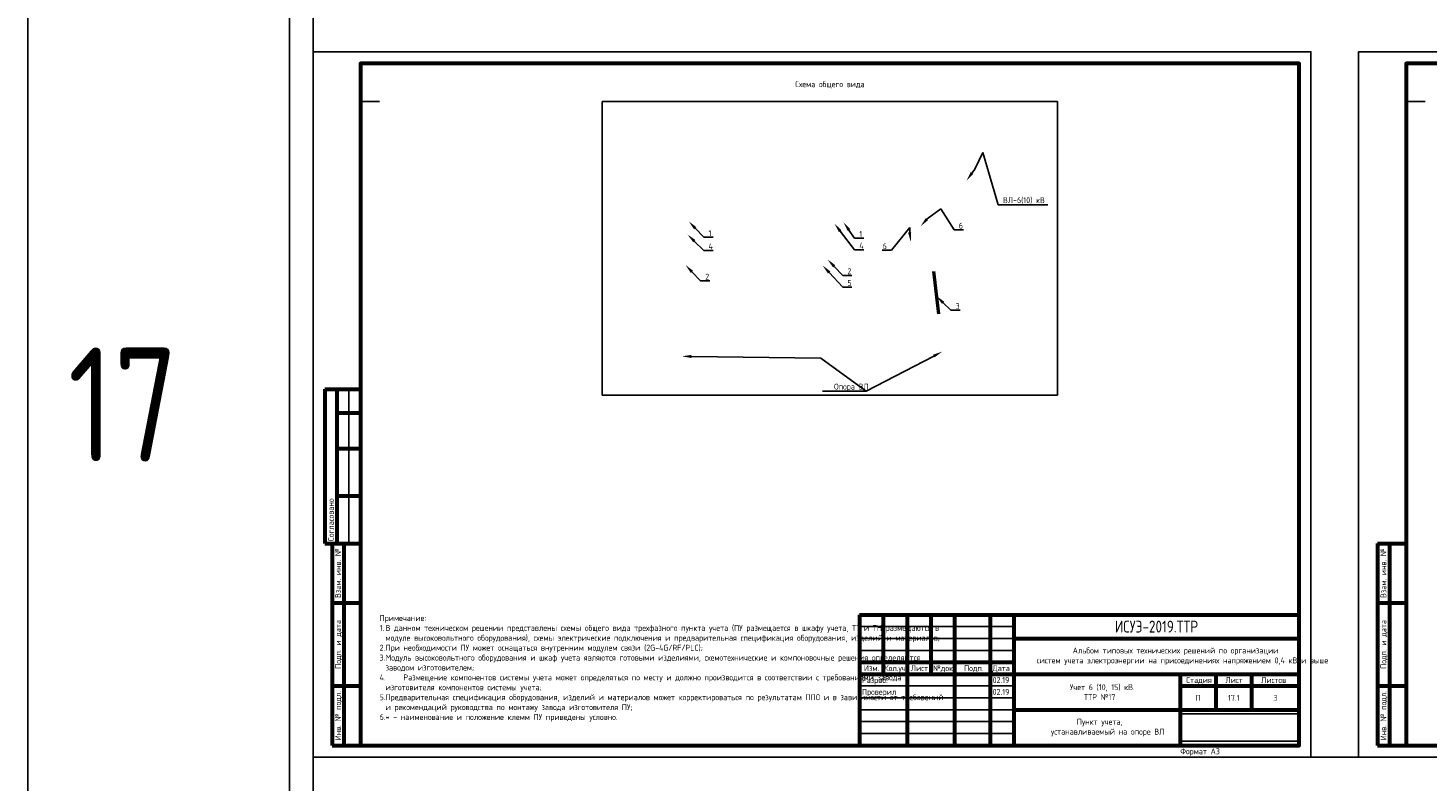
# Model space of a CAD drawing. Header units: millimetres. Extents: x -110 to 4101, y -10868 to 110.
# Tile 33 of 90: x -110 to 479, y -5389 to -5072. Entities that reach past the tile are written whole.
import ezdxf
from ezdxf import colors
from ezdxf.entities.mleader import LeaderData, LeaderLine
from ezdxf.enums import TextEntityAlignment as Align
from ezdxf.math import Vec2, Vec3

# ---------------------------------------------------------------- set-up
doc = ezdxf.new("R2010")
doc.units = ezdxf.units.MM
doc.layers.add('01.Вспомогательный_слой', color=1, linetype='Continuous', plot=False)
doc.layers.add('Формат', color=7, linetype='Continuous', lineweight=25)
doc.layers.add('Формат @ 1', color=7, linetype='Continuous', lineweight=25)
doc.styles.add('Формат', font='isocpeur.ttf')
doc.styles.add('ЭП', font='GOST.TTF')
picture_1 = doc.add_image_def('image3.png', size_in_pixel=(587, 136))
picture_2 = doc.add_image_def('image11.jpg', size_in_pixel=(1509, 973))

# ---------------------------------------------------------------- blocks, each defined once
blk = doc.blocks.new('*U75')
at = {"layer": 'Формат', "color": 7, "linetype": 'Continuous', "lineweight": 60}
for p, q in [((-205, 150), (-190, 150)), ((-205, 150), (-205, 85)), ((-200, 150), (-200, 85)), ((-200, 140), (-190, 140)), ((-200, 125), (-190, 125)), ((-200, 105), (-190, 105)), ((-205, 85), (-197, 85)), ((-202, 85), (-190, 85)), ((-202, 85), (-202, 0)), ((-197, 85), (-197, 0)), ((-202, 60), (-190, 60)), ((20, 55), (205, 55)), ((20, 55), (20, 0)), ((30, 55), (30, 30)), ((40, 55), (40, 0)), ((50, 55), (50, 30)), ((60, 55), (60, 0)), ((75, 55), (75, 0)), ((85, 55), (85, 0)), ((85, 45), (205, 45)), ((20, 35), (85, 35)), ((20, 30), (205, 30)), ((155, 30), (155, 0)), ((170, 30), (170, 15)), ((185, 30), (185, 15)), ((-202, 25), (-190, 25)), ((155, 25), (205, 25)), ((85, 15), (205, 15)), ((-202, 0), (-190, 0))]:
    blk.add_line(p, q, dxfattribs=at)
at = {"layer": 'Формат', "color": 7, "linetype": 'Continuous', "lineweight": 25}
for p, q in [((-195, 150), (-195, 85)), ((20, 50), (85, 50)), ((20, 45), (85, 45)), ((20, 40), (85, 40)), ((20, 25), (85, 25)), ((20, 20), (85, 20)), ((20, 15), (85, 15)), ((20, 10), (85, 10)), ((20, 5), (85, 5))]:
    blk.add_line(p, q, dxfattribs=at)
blk.add_lwpolyline([(-210, -5), (210, -5), (210, 292), (-210, 292)], close=True, dxfattribs=at)
at = {"layer": 'Формат', "color": 7, "linetype": 'Continuous', "lineweight": 60}
blk.add_lwpolyline([(-190, 0), (205, 0), (205, 287), (-190, 287)], close=True, dxfattribs=at)
at = {"layer": 'Формат', "color": 7, "linetype": 'Continuous', "lineweight": 25, "style": 'ЭП'}
blk.add_text('Согласовано', height=2.5, rotation=90, dxfattribs=at).set_placement((-202.5, 86), align=Align.MIDDLE_LEFT)
for s, p in [('Взам. инв. №', (-199.5, 72.5)), ('Подп. и дата', (-199.5, 42.5)), ('Инв. № подл.', (-199.5, 12.5))]:
    blk.add_text(s, height=2.5, rotation=90, dxfattribs=at).set_placement(p, align=Align.MIDDLE_CENTER)
for s, p in [('Изм.', (21.81, 31.25)), ('Кол.уч.', (30.38, 31.25)), ('Лист', (41.54, 31.25)), ('№док.', (50.89, 31.24)), ('Подп.', (63.99, 31.25)), ('Дата', (75.95, 31.25)), ('Стадия', (157.47, 26.25)), ('Лист', (173.99, 26.25)), ('Листов', (188.99, 26.25))]:
    blk.add_text(s, height=2.5, dxfattribs=at).set_placement(p)
at = {"layer": 'Формат', "color": 7, "linetype": 'Continuous', "lineweight": 25, "style": 'ЭП', "flags": 8}
for tag, p in [('СОГЛ_ФИО_1', (-197.5, 106)), ('СОГЛ_ФИО_2', (-192.5, 106)), ('СОГЛ_ДОЛЖ_1', (-197.5, 86)), ('СОГЛ_ДОЛЖ_2', (-192.5, 86))]:
    blk.add_attdef(tag, text='', height=2.5, rotation=90, dxfattribs=at).set_placement(p, align=Align.MIDDLE_LEFT)
for tag, height, p in [('ОБОЗНАЧЕНИЕ', 5, (145, 50)), ('ОБЪЕКТ', 2.5, (145, 37.5)), ('НАИМЕНОВАНИЕ', 2.5, (120, 22.5)), ('Стадия', 2.5, (162.5, 20)), ('Лист', 2.5, (177.5, 20)), ('Листов', 2.5, (195, 20)), ('НАИМ_ИЗОБРАЖЕНИЙ', 2.5, (120, 7.5))]:
    blk.add_attdef(tag, text='', height=height, dxfattribs=at).set_placement(p, align=Align.MIDDLE_CENTER)
for tag, p in [('изм.№', (21, 37.5)), ('изм.уч.', (31, 37.5)), ('изм.лист', (41, 37.5)), ('изм.№_док.', (50.5, 37.5)), ('изм_дата', (76, 37.5)), ('Должн_1', (21, 27.5)), ('ДОЛЖН_2', (21, 22.5)), ('ФИО_1', (41, 27.5)), ('ФИО_2', (41, 22.5)), ('дата_1', (76, 27.5)), ('дата_2', (76, 22.5)), ('Должн_3', (21, 17.5)), ('ФИО_3', (41, 17.5)), ('дата_3', (76, 17.5)), ('ДОЛЖН_4', (21, 12.5)), ('ФИО_4', (41, 12.5)), ('дата_4', (76, 12.5)), ('ДОЛЖН_5', (21, 7.5)), ('ФИО_5', (41, 7.5)), ('дата_5', (76, 7.5)), ('ДОЛЖН_6', (21, 2.5)), ('ФИО_6', (41, 2.5)), ('дата_6', (76, 2.5)), ('ФОРМ.ЛИСТА', (155, -2.5))]:
    blk.add_attdef(tag, text='', height=2.5, dxfattribs=at).set_placement(p, align=Align.MIDDLE_LEFT)
blk.add_attdef('N_ИНВ', text='', height=2.5, rotation=90, dxfattribs=at).set_placement((-193.5, 12.5), align=Align.MIDDLE_CENTER)
at = {"ltscale": 0.2}
image = blk.add_image(picture_1, insert=(155, 1.71), size_in_units=(50, 11.58), dxfattribs=at)
image.dxf.flags = 7
blk = doc.blocks.new('*U76')
at = {"layer": 'Формат', "color": 7, "linetype": 'Continuous', "lineweight": 60}
for p, q in [((-202, 85), (-190, 85)), ((-202, 85), (-202, 0)), ((-197, 85), (-197, 0)), ((-202, 60), (-190, 60)), ((-202, 25), (-190, 25)), ((20, 15), (205, 15)), ((20, 15), (20, 0)), ((30, 15), (30, 0)), ((40, 15), (40, 0)), ((50, 15), (50, 0)), ((60, 15), (60, 0)), ((75, 15), (75, 0)), ((85, 15), (85, 0)), ((195, 15), (195, 0)), ((195, 8), (205, 8)), ((-202, 0), (-190, 0)), ((20, 5), (85, 5))]:
    blk.add_line(p, q, dxfattribs=at)
at = {"layer": 'Формат', "color": 7, "linetype": 'Continuous', "lineweight": 25}
blk.add_line((20, 10), (85, 10), dxfattribs=at)
blk.add_lwpolyline([(-210, -5), (210, -5), (210, 292), (-210, 292)], close=True, dxfattribs=at)
at = {"layer": 'Формат', "color": 7, "linetype": 'Continuous', "lineweight": 60}
blk.add_lwpolyline([(-190, 0), (205, 0), (205, 287), (-190, 287)], close=True, dxfattribs=at)
at = {"layer": 'Формат', "color": 7, "linetype": 'Continuous', "lineweight": 25, "style": 'ЭП'}
for s, p in [('Взам. инв. №', (-199.5, 72.5)), ('Подп. и дата', (-199.5, 42.5)), ('Инв. № подл.', (-199.5, 12.5))]:
    blk.add_text(s, height=2.5, rotation=90, dxfattribs=at).set_placement(p, align=Align.MIDDLE_CENTER)
at = {"layer": 'Формат', "color": 7, "linetype": 'Continuous', "lineweight": 25, "style": 'Формат'}
for s, p in [('Лист', (196.38, 10.25)), ('Изм.', (21.81, 1.25)), ('Лист', (41.54, 1.25)), ('№док.', (50.89, 1.25)), ('Подп.', (63.99, 1.25)), ('Дата', (75.95, 1.25))]:
    blk.add_text(s, height=2.5, dxfattribs=at).set_placement(p)
at = {"layer": 'Формат', "color": 7, "linetype": 'Continuous', "lineweight": 25, "style": 'Формат', "width": 0.9}
blk.add_text('Кол.уч.', height=2.5, dxfattribs=at).set_placement((30.38, 1.25))
at = {"layer": 'Формат', "color": 7, "linetype": 'Continuous', "lineweight": 25, "style": 'ЭП', "flags": 8}
blk.add_attdef('N_ИНВ', text='', height=2.5, rotation=90, dxfattribs=at).set_placement((-193.5, 12.5), align=Align.MIDDLE_CENTER)
for tag, p in [('изм.№', (21, 7.5)), ('изм.уч.', (31, 7.5)), ('изм.лист', (41, 7.5)), ('изм.№_док.', (50.5, 7.5)), ('изм_дата', (76, 7.5)), ('ФОРМ.ЛИСТА', (155, -2.5))]:
    blk.add_attdef(tag, text='', height=2.5, dxfattribs=at).set_placement(p, align=Align.MIDDLE_LEFT)
for tag, height, p in [('ОБОЗНАЧЕНИЕ', 5, (140, 7.5)), ('Лист', 2.5, (200, 4))]:
    blk.add_attdef(tag, text='', height=height, dxfattribs=at).set_placement(p, align=Align.MIDDLE_CENTER)

msp = doc.modelspace()

# ---------------------------------------------------------------- linework, layer by layer
at = {"ltscale": 0.2}
msp.add_lwpolyline([(-110, -10868), (2120, -10868), (2120, 110), (-110, 110)], close=True, dxfattribs=at)
at = {"color": 250, "lineweight": 50, "ltscale": 0.2}
msp.add_lwpolyline([(271.13, -5174.364), (273.158, -5192.262)], dxfattribs=at)
at = {"layer": '01.Вспомогательный_слой', "ltscale": 0.2}
msp.add_lwpolyline([(0, 0), (2040, 0), (2040, -10788), (0, -10788)], close=True, dxfattribs=at)
at = {"layer": '01.Вспомогательный_слой'}
for points in [[(10, -5062), (10, -5082)], [(30, -5087), (30, -5103), (38, -5103)], [(470, -5087), (470, -5103), (478, -5103)], [(10, -5379), (10, -5399)], [(430, -5379), (450, -5379)]]:
    msp.add_lwpolyline(points, dxfattribs=at)

# ---------------------------------------------------------------- block references
at = {"layer": 'Формат @ 1', "ltscale": 0.7}
ref = msp.add_blockref('*U75', (220, -5374), dxfattribs=at)
ref.add_attrib('ОБОЗНАЧЕНИЕ', 'ИСУЭ-2019.ТТР', dxfattribs={"layer": 'Формат', "color": 7, "linetype": 'Continuous', "lineweight": 25, "height": 5, "style": 'ЭП', "flags": 8}).set_placement((365, -5324), align=Align.MIDDLE_CENTER)
ref.add_attrib('Стадия', 'П', dxfattribs={"layer": 'Формат', "color": 7, "linetype": 'Continuous', "lineweight": 25, "height": 2.5, "style": 'ЭП', "flags": 8}).set_placement((382.5, -5354), align=Align.MIDDLE_CENTER)
ref.add_attrib('Лист', '17.1', dxfattribs={"layer": 'Формат', "color": 7, "linetype": 'Continuous', "lineweight": 25, "height": 2.5, "style": 'ЭП', "flags": 8}).set_placement((397.5, -5354), align=Align.MIDDLE_CENTER)
ref.add_attrib('Листов', '3', dxfattribs={"layer": 'Формат', "color": 7, "linetype": 'Continuous', "lineweight": 25, "height": 2.5, "style": 'ЭП', "flags": 8}).set_placement((415, -5354), align=Align.MIDDLE_CENTER)
ref.add_attrib('ОБЪЕКТ_001', 'Альбом типовых технических решений по организации', (329.689, -5335.31), dxfattribs={"layer": 'Формат', "color": 7, "linetype": 'Continuous', "lineweight": 25, "height": 2.5, "style": 'ЭП', "flags": 8})
ref.add_attrib('НАИМЕНОВАНИЕ_001', 'Учет 6 (10, 15) кВ.', (328.482, -5350.756), dxfattribs={"layer": 'Формат', "color": 7, "linetype": 'Continuous', "lineweight": 25, "height": 2.5, "style": 'ЭП', "flags": 8})
ref.add_attrib('НАИМ_ИЗОБРАЖЕНИЙ_001', 'Пункт учета,', (331.425, -5365.31), dxfattribs={"layer": 'Формат', "color": 7, "linetype": 'Continuous', "lineweight": 25, "height": 2.5, "style": 'ЭП', "flags": 8})
ref.add_attrib('Должн_1', 'Разраб.', dxfattribs={"layer": 'Формат', "color": 7, "linetype": 'Continuous', "lineweight": 25, "height": 2.5, "style": 'ЭП', "flags": 8}).set_placement((241, -5346.5), align=Align.MIDDLE_LEFT)
ref.add_attrib('ДОЛЖН_2', 'Проверил', dxfattribs={"layer": 'Формат', "color": 7, "linetype": 'Continuous', "lineweight": 25, "height": 2.5, "style": 'ЭП', "flags": 8}).set_placement((241, -5351.5), align=Align.MIDDLE_LEFT)
ref.add_attrib('дата_1', '02.19', dxfattribs={"layer": 'Формат', "color": 7, "linetype": 'Continuous', "lineweight": 25, "height": 2.5, "style": 'ЭП', "flags": 8}).set_placement((296, -5346.5), align=Align.MIDDLE_LEFT)
ref.add_attrib('дата_2', '02.19', dxfattribs={"layer": 'Формат', "color": 7, "linetype": 'Continuous', "lineweight": 25, "height": 2.5, "style": 'ЭП', "flags": 8}).set_placement((296, -5351.5), align=Align.MIDDLE_LEFT)
ref.add_attrib('ФОРМ.ЛИСТА', 'Формат А3', dxfattribs={"layer": 'Формат', "color": 7, "linetype": 'Continuous', "lineweight": 25, "height": 2.5, "style": 'ЭП', "flags": 8}).set_placement((375, -5376.5), align=Align.MIDDLE_LEFT)
ref.add_attrib('ОБЪЕКТ_002', 'систем учета электроэнергии на присоединениях напряжением 0,4 кВ и выше', (314.554, -5339.477), dxfattribs={"layer": 'Формат', "color": 7, "linetype": 'Continuous', "lineweight": 25, "height": 2.5, "style": 'ЭП'})
ref.add_attrib('НАИМЕНОВАНИЕ_002', 'ТТР №17', (334.463, -5354.923), dxfattribs={"layer": 'Формат', "color": 7, "linetype": 'Continuous', "lineweight": 25, "height": 2.5, "style": 'ЭП'})
ref.add_attrib('НАИМ_ИЗОБРАЖЕНИЙ_002', 'устанавливаемый на опоре ВЛ', (320.536, -5369.477), dxfattribs={"layer": 'Формат', "color": 7, "linetype": 'Continuous', "lineweight": 25, "height": 2.5, "style": 'ЭП'})
msp.add_blockref('*U76', (660, -5374), dxfattribs=at).add_auto_attribs({'ОБОЗНАЧЕНИЕ': 'ИСУЭ-2019.ТТР', 'Лист': '17.2', 'ФОРМ.ЛИСТА': 'Формат А3'})

# ---------------------------------------------------------------- texts
at = {"char_height": 2.5, "style": 'ЭП'}
for s, insert, width, attachment_point in [('Схема общего вида', (227.5, -5096), 121.49667, 5), ('Примечание:\\P\\pi-2.5,l2.5,t2.5;1.^IВ данном техническом решении представлены схемы общего вида трехфазного пункта учета (ПУ размещается в шкафу учета, ТТ и ТН размещаются в модуле высоковольтного оборудования), схемы электрические подключения и предварительная спецификация оборудования, изделий и материалов;\\P2.^IПри необходимости ПУ может оснащаться внутренним модулем связи ({\\C0;2G-4G/RF/PLC});\\P3.^IМодуль высоковольтного оборудования и шкаф учета являются готовыми изделиями, схемотехнические и компоновочные решения определяются заводом изготовителем;\\P4.^IРазмещение компонентов системы учета может определяться по месту и должно производится в соответствии с требованиями завода изготовителя компонентов системы учета;\\P5.^IПредварительная спецификация оборудования, изделий и материалов может корректироваться по результатам ППО и в зависимости от требований и рекомендаций руководства по монтажу завода изготовителя ПУ;\\P6.^I* - наименование и положение клемм ПУ приведены условно.', (38, -5364), 198, 7)]:
    msp.add_mtext(s, dxfattribs=dict(at, insert=insert, width=width, attachment_point=attachment_point))
at = {"color": 3, "insert": (-70, -5230.5), "char_height": 48, "width": 8, "attachment_point": 5, "style": 'ЭП'}
msp.add_mtext('17', dxfattribs=at)

# ---------------------------------------------------------------- pictures from other files: only their frames are drawn
at = {"ltscale": 0.2}
image = msp.add_image(picture_2, insert=(131.679, -5226.571), size_in_units=(191.643, 123.571), dxfattribs=at)
image.dxf.flags = 7

# ---------------------------------------------------------------- leaders
at = {"color": 250}
ml = msp.add_multileader_mtext('Standard', dxfattribs=at)
ml.set_content('ВЛ-6(10) кВ', color=250, style='ЭП')
ml.set_leader_properties()
ml.build(insert=Vec2(0, 0))
ml.multileader.update_dxf_attribs({"text_left_attachment_type": 5, "text_right_attachment_type": 5, "dogleg_length": 0})
ctx = ml.context
ctx.base_point, ctx.char_height, ctx.plane_origin = Vec3(298.349, -5146.408), 2.5, Vec3(285.175, -5130.897)
ctx.left_attachment, ctx.right_attachment = 5, 5
notes = []
notes.append((ctx, [(0, (1, 1, 0), (298.349, -5146.408), (1, 0), 0, [(2, [(285.026, -5136.24), (288.536, -5131.447), (291.937, -5124.415)], 0, [])])]))
ctx.mtext.insert, ctx.mtext.flow_direction = Vec3(300.349, -5143.23), 5
ml = msp.add_multileader_mtext('Standard', dxfattribs=at)
ml.set_content('6', color=250, style='ЭП')
ml.set_leader_properties()
ml.build(insert=Vec2(0, 0))
ml.multileader.update_dxf_attribs({"text_left_attachment_type": 5, "text_right_attachment_type": 5, "dogleg_length": 0})
ctx = ml.context
ctx.base_point, ctx.char_height, ctx.plane_origin = Vec3(279.766, -5156.934), 2.5, Vec3(272.208, -5141.422)
ctx.left_attachment, ctx.right_attachment = 5, 5
notes.append((ctx, [(0, (1, 1, 0), (279.766, -5156.934), (1, 0), 0, [(0, [(265.704, -5155.439), (268.416, -5152.406), (274.197, -5148.081)], 0, [])])]))
ctx.mtext.insert, ctx.mtext.flow_direction = Vec3(281.766, -5153.934), 5
ml = msp.add_multileader_mtext('Standard', dxfattribs=at)
ml.set_content('1', color=250, style='ЭП')
ml.set_leader_properties()
ml.build(insert=Vec2(0, 0))
ml.multileader.update_dxf_attribs({"text_left_attachment_type": 5, "text_right_attachment_type": 5, "dogleg_length": 0})
ctx = ml.context
ctx.base_point, ctx.char_height, ctx.plane_origin = Vec3(174.433, -5160.1), 2.5, Vec3(161.259, -5144.589)
ctx.left_attachment, ctx.right_attachment = 5, 5
notes.append((ctx, [(0, (1, 1, 0), (174.433, -5160.1), (1, 0), 0, [(0, [(168.102, -5153.405)], 0, [])])]))
ctx.mtext.insert, ctx.mtext.flow_direction = Vec3(176.433, -5157.1), 5
ml = msp.add_multileader_mtext('Standard', dxfattribs=at)
ml.set_content('4', color=250, style='ЭП')
ml.set_leader_properties()
ml.build(insert=Vec2(0, 0))
ml.multileader.update_dxf_attribs({"text_left_attachment_type": 5, "text_right_attachment_type": 5, "dogleg_length": 0})
ctx = ml.context
ctx.base_point, ctx.char_height, ctx.plane_origin = Vec3(237.9, -5165.394), 2.5, Vec3(219.727, -5149.882)
ctx.left_attachment, ctx.right_attachment = 5, 5
notes.append((ctx, [(0, (1, 1, 0), (237.9, -5165.394), (1, 0), 0, [(0, [(229.411, -5154.341)], 0, [])])]))
ctx.mtext.insert, ctx.mtext.flow_direction = Vec3(239.9, -5162.394), 5
ml = msp.add_multileader_mtext('Standard', dxfattribs=at)
ml.set_content('1', color=250, style='ЭП')
ml.set_leader_properties()
ml.build(insert=Vec2(0, 0))
ml.multileader.update_dxf_attribs({"text_left_attachment_type": 5, "text_right_attachment_type": 5, "dogleg_length": 0})
ctx = ml.context
ctx.base_point, ctx.char_height, ctx.plane_origin = Vec3(237.9, -5160.473), 2.5, Vec3(219.727, -5144.962)
ctx.left_attachment, ctx.right_attachment = 5, 5
notes.append((ctx, [(0, (1, 1, 0), (237.9, -5160.473), (1, 0), 0, [(0, [(233.251, -5153.777)], 0, [])])]))
ctx.mtext.insert, ctx.mtext.flow_direction = Vec3(239.9, -5157.473), 5
ml = msp.add_multileader_mtext('Standard', dxfattribs=at)
ml.set_content('4', color=250, style='ЭП')
ml.set_leader_properties()
ml.build(insert=Vec2(0, 0))
ml.multileader.update_dxf_attribs({"text_left_attachment_type": 5, "text_right_attachment_type": 5, "dogleg_length": 0})
ctx = ml.context
ctx.base_point, ctx.char_height, ctx.plane_origin = Vec3(174.433, -5165.637), 2.5, Vec3(161.259, -5150.126)
ctx.left_attachment, ctx.right_attachment = 5, 5
notes.append((ctx, [(0, (1, 1, 0), (174.433, -5165.637), (1, 0), 0, [(0, [(167.597, -5158.941)], 0, [])])]))
ctx.mtext.insert, ctx.mtext.flow_direction = Vec3(176.433, -5162.637), 5
ml = msp.add_multileader_mtext('Standard', dxfattribs=at)
ml.set_content('6', color=250, style='ЭП')
ml.set_leader_properties()
ml.build(insert=Vec2(0, 0))
ml.multileader.update_dxf_attribs({"text_left_attachment_type": 5, "text_right_attachment_type": 5, "dogleg_length": 0})
ctx = ml.context
ctx.base_point, ctx.char_height, ctx.plane_origin = Vec3(248.236, -5165.586), 2.5, Vec3(240.853, -5150.075)
ctx.left_attachment, ctx.right_attachment, ctx.text_align_type = 5, 5, 2
notes.append((ctx, [(1, (1, 1, 0), (253.486, -5165.586), (-1, 0), 0, [(2, [(261.555, -5162.018), (261.17, -5158.841), (261.106, -5155.953)], 0, [])])]))
ctx.mtext.insert, ctx.mtext.alignment, ctx.mtext.flow_direction = Vec3(251.486, -5162.586), 3, 5
ml = msp.add_multileader_mtext('Standard', dxfattribs=at)
ml.set_content('2', color=250, style='ЭП')
ml.set_leader_properties()
ml.build(insert=Vec2(0, 0))
ml.multileader.update_dxf_attribs({"text_left_attachment_type": 5, "text_right_attachment_type": 5, "dogleg_length": 0})
ctx = ml.context
ctx.base_point, ctx.char_height, ctx.plane_origin = Vec3(173.049, -5178.445), 2.5, Vec3(159.875, -5162.933)
ctx.left_attachment, ctx.right_attachment = 5, 5
notes.append((ctx, [(0, (1, 1, 0), (173.049, -5178.445), (1, 0), 0, [(0, [(166.719, -5171.749)], 0, [])])]))
ctx.mtext.insert, ctx.mtext.flow_direction = Vec3(175.049, -5175.445), 5
ml = msp.add_multileader_mtext('Standard', dxfattribs=at)
ml.set_content('5', color=250, style='ЭП')
ml.set_leader_properties()
ml.build(insert=Vec2(0, 0))
ml.multileader.update_dxf_attribs({"text_left_attachment_type": 5, "text_right_attachment_type": 5, "dogleg_length": 0})
ctx = ml.context
ctx.base_point, ctx.char_height, ctx.plane_origin = Vec3(232.9, -5181.062), 2.5, Vec3(219.727, -5165.551)
ctx.left_attachment, ctx.right_attachment = 5, 5
notes.append((ctx, [(0, (1, 1, 0), (232.9, -5181.062), (1, 0), 0, [(0, [(224.497, -5171.996)], 0, [])])]))
ctx.mtext.insert, ctx.mtext.flow_direction = Vec3(234.9, -5178.062), 5
ml = msp.add_multileader_mtext('Standard', dxfattribs=at)
ml.set_content('2', color=250, style='ЭП')
ml.set_leader_properties()
ml.build(insert=Vec2(0, 0))
ml.multileader.update_dxf_attribs({"text_left_attachment_type": 5, "text_right_attachment_type": 5, "dogleg_length": 0})
ctx = ml.context
ctx.base_point, ctx.char_height, ctx.plane_origin = Vec3(232.9, -5176.141), 2.5, Vec3(219.727, -5160.63)
ctx.left_attachment, ctx.right_attachment = 5, 5
notes.append((ctx, [(0, (1, 1, 0), (232.9, -5176.141), (1, 0), 0, [(0, [(226.57, -5169.446)], 0, [])])]))
ctx.mtext.insert, ctx.mtext.flow_direction = Vec3(234.9, -5173.141), 5
ml = msp.add_multileader_mtext('Standard', dxfattribs=at)
ml.set_content('3', color=250, style='ЭП')
ml.set_leader_properties()
ml.build(insert=Vec2(0, 0))
ml.multileader.update_dxf_attribs({"text_left_attachment_type": 5, "text_right_attachment_type": 5, "dogleg_length": 0})
ctx = ml.context
ctx.base_point, ctx.char_height, ctx.plane_origin = Vec3(278.421, -5190.832), 2.5, Vec3(269.723, -5176.047)
ctx.left_attachment, ctx.right_attachment = 5, 5
notes.append((ctx, [(0, (1, 1, 0), (278.421, -5190.832), (1, 0), 0, [(0, [(272.319, -5184.863)], 0, [])])]))
ctx.mtext.insert, ctx.mtext.flow_direction = Vec3(280.421, -5187.832), 5
ml = msp.add_multileader_mtext('Standard', dxfattribs=at)
ml.set_content('Опора ВЛ', color=250, style='ЭП')
ml.set_leader_properties()
ml.build(insert=Vec2(0, 0))
ml.multileader.update_dxf_attribs({"text_left_attachment_type": 5, "text_right_attachment_type": 5, "dogleg_length": 0})
ctx = ml.context
ctx.base_point, ctx.char_height, ctx.plane_origin = Vec3(227.283, -5224.935), 2.5, Vec3(206.056, -5211.953)
ctx.left_attachment, ctx.right_attachment = 5, 5
notes.append((ctx, [(1, (1, 1, 0), (242.712, -5224.935), (-1, 0), 0, [(1, [(165.229, -5210.217), (223.753, -5210.958)], 0, []), (2, [(274.77, -5208.257)], 0, [])])]))
ctx.mtext.insert, ctx.mtext.flow_direction = Vec3(229.283, -5221.723), 5
for ctx, leaders in notes:
    for number, flags, end, landing, length, lines in leaders:
        leader = LeaderData()
        leader.index, (leader.has_last_leader_line, leader.has_dogleg_vector, leader.attachment_direction) = number, flags
        leader.last_leader_point, leader.dogleg_vector, leader.dogleg_length = Vec3(end), Vec3(landing), length
        for number, points, colour, breaks in lines:
            line = LeaderLine()
            line.index, line.vertices, line.color, line.breaks = number, Vec3.list(points), colors.encode_raw_color(colour), breaks
            leader.lines.append(line)
        ctx.leaders.append(leader)

doc.saveas('drawing.dxf')
